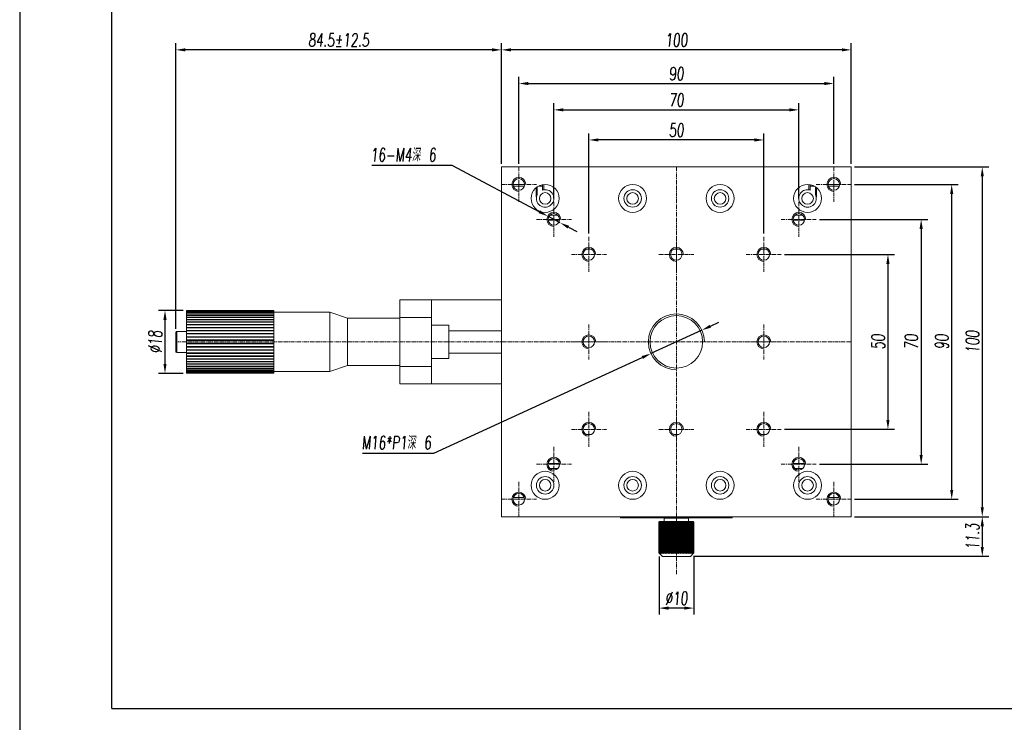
# Model space of a CAD drawing. Header units: millimetres. Extents: x 14895 to 15336, y 302 to 927.
# Tile 5 of 7: x 14895 to 15176, y 619 to 820. Entities that reach past the tile are written whole.
import ezdxf

# ---------------------------------------------------------------- set-up
doc = ezdxf.new("R2010")
doc.units = ezdxf.units.MM
doc.header["$LTSCALE"] = 0.3
doc.linetypes.add('CENTERX2', pattern=[20.32, 12.7, -2.54, 2.54, -2.54])
for name, color, linetype, lineweight in [('中心线', 5, 'CENTERX2', 13), ('剖面线', 50, 'Continuous', 13), ('外框', 7, 'Continuous', 30), ('标注', 1, 'Continuous', 18), ('螺纹线', 3, 'Continuous', 13)]:
    doc.layers.add(name, color=color, linetype=linetype, lineweight=lineweight)
doc.styles.get("Standard").update_dxf_attribs({"font": 'txt.shx', "width": 0.67, "oblique": 5, "bigfont": 'gbcbig.shx'})
doc.dimstyles.new('1.5', dxfattribs={"dimscale": 1.5, "dimtxt": 2.5, "dimasz": 1.8, "dimexe": 1.25, "dimexo": 0.625, "dimtad": 1, "dimdsep": 46, "dimtxsty": 'Standard', "dimcen": 1.8, "dimadec": 0, "dimazin": 0, "dimtfac": 1, "dimtmove": 0, "dimatfit": 3, "dimfxl": 0, "dimarcsym": 0})
doc.dimstyles.new('1.5$3', dxfattribs={"dimscale": 1.5, "dimtxt": 2.5, "dimasz": 1.8, "dimexe": 1.25, "dimexo": 0.625, "dimtad": 1, "dimtoh": 1, "dimdsep": 46, "dimtxsty": 'Standard', "dimcen": 1.8, "dimadec": 0, "dimazin": 0, "dimtfac": 1, "dimtmove": 0, "dimatfit": 3, "dimfxl": 0, "dimarcsym": 0})

# ---------------------------------------------------------------- blocks, each defined once
blk = doc.blocks.new('Y')
at = {"lineweight": 30}
blk.add_line((-4136.76, 2009.27), (-3862.74, 2009.27), dxfattribs=at)
for points in [[(-3857.44, 2213.99), (-4154.44, 2213.99), (-4154.44, 2003.97)], [(-4136.76, 2009.27), (-4136.76, 2208.69), (-3862.74, 2208.69)]]:
    blk.add_lwpolyline(points, dxfattribs=at)
blk = doc.blocks.new('W')
blk.add_blockref('Y', (0, 0))
blk = doc.blocks.new('*D116')
at = {"layer": 'Defpoints', "color": 0, "ltscale": 0.3}
for p in [(15089.65, 730.82), (15075.11, 724.15)]:
    blk.add_point(p, dxfattribs=at)
at = {"layer": '标注', "color": 0, "lineweight": -2, "ltscale": 0.3}
for p, q in [((15092.1, 731.95), (15094.56, 733.07)), ((15089.65, 730.82), (15075.11, 724.15)), ((15013.1, 695.71), (15072.65, 723.03)), ((14992.64, 695.71), (15013.1, 695.71))]:
    blk.add_line(p, q, dxfattribs=at)
at = {"layer": '标注', "color": 0, "ltscale": 0.3}
for points in [[(15091.92, 732.35), (15092.29, 731.54), (15089.65, 730.82)], [(15072.46, 723.43), (15072.84, 722.62), (15075.11, 724.15)]]:
    blk.add_solid(points, dxfattribs=at)
at = {"layer": '标注', "color": 0, "ltscale": 0.3, "insert": (15002.4, 698.67), "char_height": 3.75, "attachment_point": 5}
blk.add_mtext('M16*P1深 6', dxfattribs=at)
blk = doc.blocks.new('*D119')
at = {"layer": 'Defpoints', "color": 0}
for p in [(15045.61, 763.42), (15049.14, 761.55)]:
    blk.add_point(p, dxfattribs=at)
at = {"layer": '标注', "color": 0, "lineweight": -2}
for p, q in [((14995.4, 777.98), (15018.23, 777.98)), ((15018.23, 777.98), (15043.23, 764.69)), ((15049.14, 761.55), (15045.61, 763.42)), ((15051.53, 760.28), (15053.91, 759.01))]:
    blk.add_line(p, q, dxfattribs=at)
at = {"layer": '标注', "color": 0}
for points in [[(15043.44, 765.09), (15043.02, 764.29), (15045.61, 763.42)], [(15051.74, 760.68), (15051.32, 759.88), (15049.14, 761.55)]]:
    blk.add_solid(points, dxfattribs=at)
at = {"layer": '标注', "color": 0, "insert": (15004.33, 780.93), "char_height": 3.75, "attachment_point": 5}
blk.add_mtext('16-M4深 6', dxfattribs=at)
blk = doc.blocks.new('*D170')
at = {"layer": 'Defpoints', "color": 0}
for p in [(15057.38, 785.2), (15057.38, 757.49), (15107.38, 757.49)]:
    blk.add_point(p, dxfattribs=at)
at = {"layer": '标注', "color": 0, "lineweight": -2}
for p, q in [((15057.38, 758.42), (15057.38, 787.07)), ((15104.68, 785.2), (15060.08, 785.2)), ((15107.38, 758.42), (15107.38, 787.07))]:
    blk.add_line(p, q, dxfattribs=at)
at = {"layer": '标注', "color": 0}
for points in [[(15060.08, 785.65), (15060.08, 784.75), (15057.38, 785.2)], [(15104.68, 785.65), (15104.68, 784.75), (15107.38, 785.2)]]:
    blk.add_solid(points, dxfattribs=at)
at = {"layer": '标注', "color": 0, "insert": (15082.38, 788.01), "char_height": 3.75, "attachment_point": 5}
blk.add_mtext('50', dxfattribs=at)
blk = doc.blocks.new('*D171')
at = {"layer": 'Defpoints', "color": 0}
for p in [(15117.38, 793.8), (15047.38, 767.49), (15117.38, 767.49)]:
    blk.add_point(p, dxfattribs=at)
at = {"layer": '标注', "color": 0, "lineweight": -2}
for p, q in [((15047.38, 768.42), (15047.38, 795.68)), ((15050.08, 793.8), (15114.68, 793.8)), ((15117.38, 768.42), (15117.38, 795.68))]:
    blk.add_line(p, q, dxfattribs=at)
at = {"layer": '标注', "color": 0}
for points in [[(15050.08, 794.25), (15050.08, 793.35), (15047.38, 793.8)], [(15114.68, 794.25), (15114.68, 793.35), (15117.38, 793.8)]]:
    blk.add_solid(points, dxfattribs=at)
at = {"layer": '标注', "color": 0, "insert": (15082.38, 796.62), "char_height": 3.75, "attachment_point": 5}
blk.add_mtext('70', dxfattribs=at)
blk = doc.blocks.new('*D172')
at = {"layer": 'Defpoints', "color": 0}
for p in [(15127.38, 801.33), (15037.38, 777.49), (15127.38, 777.49)]:
    blk.add_point(p, dxfattribs=at)
at = {"layer": '标注', "color": 0, "lineweight": -2}
for p, q in [((15037.38, 778.42), (15037.38, 803.2)), ((15127.38, 778.42), (15127.38, 803.2)), ((15040.08, 801.33), (15124.68, 801.33))]:
    blk.add_line(p, q, dxfattribs=at)
at = {"layer": '标注', "color": 0}
for points in [[(15040.08, 801.78), (15040.08, 800.88), (15037.38, 801.33)], [(15124.68, 801.78), (15124.68, 800.88), (15127.38, 801.33)]]:
    blk.add_solid(points, dxfattribs=at)
at = {"layer": '标注', "color": 0, "insert": (15082.38, 804.14), "char_height": 3.75, "attachment_point": 5}
blk.add_mtext('90', dxfattribs=at)
blk = doc.blocks.new('*D173')
at = {"layer": 'Defpoints', "color": 0}
for p in [(15032.38, 810.95), (15032.38, 777.49), (15132.38, 777.49)]:
    blk.add_point(p, dxfattribs=at)
at = {"layer": '标注', "color": 0, "lineweight": -2}
for p, q in [((15032.38, 778.42), (15032.38, 812.83)), ((15129.68, 810.95), (15035.08, 810.95)), ((15132.38, 778.42), (15132.38, 812.83))]:
    blk.add_line(p, q, dxfattribs=at)
at = {"layer": '标注', "color": 0}
for points in [[(15035.08, 811.4), (15035.08, 810.5), (15032.38, 810.95)], [(15129.68, 811.4), (15129.68, 810.5), (15132.38, 810.95)]]:
    blk.add_solid(points, dxfattribs=at)
at = {"layer": '标注', "color": 0, "insert": (15082.38, 813.77), "char_height": 3.75, "attachment_point": 5}
blk.add_mtext('100', dxfattribs=at)
blk = doc.blocks.new('*D174')
at = {"layer": 'Defpoints', "color": 0}
for p in [(14939.38, 810.95), (15032.38, 777.49), (14939.38, 730.29)]:
    blk.add_point(p, dxfattribs=at)
at = {"layer": '剖面线', "color": 0, "lineweight": -2}
for p, q in [((14939.38, 731.22), (14939.38, 812.83)), ((15029.68, 810.95), (14942.08, 810.95)), ((15032.38, 778.42), (15032.38, 812.83))]:
    blk.add_line(p, q, dxfattribs=at)
at = {"layer": '剖面线', "color": 0}
for points in [[(14942.08, 811.4), (14942.08, 810.5), (14939.38, 810.95)], [(15029.68, 811.4), (15029.68, 810.5), (15032.38, 810.95)]]:
    blk.add_solid(points, dxfattribs=at)
at = {"layer": '剖面线', "color": 0, "insert": (14985.88, 813.77), "char_height": 3.75, "attachment_point": 5}
blk.add_mtext('84.5%%P12.5', dxfattribs=at)
blk = doc.blocks.new('*D175')
at = {"layer": 'Defpoints', "color": 0}
for p in [(15112.38, 752.49), (15112.38, 702.49), (15142.85, 702.49)]:
    blk.add_point(p, dxfattribs=at)
at = {"layer": '标注', "color": 0, "lineweight": -2}
for p, q in [((15113.32, 752.49), (15144.72, 752.49)), ((15142.85, 749.79), (15142.85, 705.19)), ((15113.32, 702.49), (15144.72, 702.49))]:
    blk.add_line(p, q, dxfattribs=at)
at = {"layer": '标注', "color": 0}
for points in [[(15142.4, 749.79), (15143.3, 749.79), (15142.85, 752.49)], [(15142.4, 705.19), (15143.3, 705.19), (15142.85, 702.49)]]:
    blk.add_solid(points, dxfattribs=at)
at = {"layer": '标注', "color": 0, "insert": (15140.04, 727.49), "char_height": 3.75, "attachment_point": 5, "rotation": 90}
blk.add_mtext('50', dxfattribs=at)
blk = doc.blocks.new('*D176')
at = {"layer": 'Defpoints', "color": 0}
for p in [(15122.38, 762.49), (15122.38, 692.49), (15152.34, 692.49)]:
    blk.add_point(p, dxfattribs=at)
at = {"layer": '标注', "color": 0, "lineweight": -2}
for p, q in [((15123.32, 762.49), (15154.21, 762.49)), ((15152.34, 759.79), (15152.34, 695.19)), ((15123.32, 692.49), (15154.21, 692.49))]:
    blk.add_line(p, q, dxfattribs=at)
at = {"layer": '标注', "color": 0}
for points in [[(15151.89, 759.79), (15152.79, 759.79), (15152.34, 762.49)], [(15151.89, 695.19), (15152.79, 695.19), (15152.34, 692.49)]]:
    blk.add_solid(points, dxfattribs=at)
at = {"layer": '标注', "color": 0, "insert": (15149.52, 727.49), "char_height": 3.75, "attachment_point": 5, "rotation": 90}
blk.add_mtext('70', dxfattribs=at)
blk = doc.blocks.new('*D177')
at = {"layer": 'Defpoints', "color": 0}
for p in [(15132.38, 772.49), (15161.07, 772.49), (15132.38, 682.49)]:
    blk.add_point(p, dxfattribs=at)
at = {"layer": '标注', "color": 0, "lineweight": -2}
for p, q in [((15133.32, 772.49), (15162.95, 772.49)), ((15161.07, 685.19), (15161.07, 769.79)), ((15133.32, 682.49), (15162.95, 682.49))]:
    blk.add_line(p, q, dxfattribs=at)
at = {"layer": '标注', "color": 0}
for points in [[(15160.62, 769.79), (15161.52, 769.79), (15161.07, 772.49)], [(15160.62, 685.19), (15161.52, 685.19), (15161.07, 682.49)]]:
    blk.add_solid(points, dxfattribs=at)
at = {"layer": '标注', "color": 0, "insert": (15158.26, 727.49), "char_height": 3.75, "attachment_point": 5, "rotation": 90}
blk.add_mtext('90', dxfattribs=at)
blk = doc.blocks.new('*D178')
at = {"layer": 'Defpoints', "color": 0}
for p in [(15132.38, 777.49), (15132.38, 677.49), (15169.81, 677.49)]:
    blk.add_point(p, dxfattribs=at)
at = {"layer": '标注', "color": 0, "lineweight": -2}
for p, q in [((15133.32, 777.49), (15171.69, 777.49)), ((15169.81, 774.79), (15169.81, 680.19)), ((15133.32, 677.49), (15171.69, 677.49))]:
    blk.add_line(p, q, dxfattribs=at)
at = {"layer": '标注', "color": 0}
for points in [[(15169.36, 774.79), (15170.26, 774.79), (15169.81, 777.49)], [(15169.36, 680.19), (15170.26, 680.19), (15169.81, 677.49)]]:
    blk.add_solid(points, dxfattribs=at)
at = {"layer": '标注', "color": 0, "insert": (15167, 727.49), "char_height": 3.75, "attachment_point": 5, "rotation": 90}
blk.add_mtext('100', dxfattribs=at)
blk = doc.blocks.new('*D179')
at = {"layer": 'Defpoints', "color": 0}
for p in [(15132.38, 677.49), (15086.38, 666.19), (15169.81, 666.19)]:
    blk.add_point(p, dxfattribs=at)
at = {"layer": '标注', "color": 0, "lineweight": -2}
for p, q in [((15133.32, 677.49), (15171.69, 677.49)), ((15169.81, 674.79), (15169.81, 668.89)), ((15087.32, 666.19), (15171.69, 666.19))]:
    blk.add_line(p, q, dxfattribs=at)
at = {"layer": '标注', "color": 0}
for points in [[(15169.36, 674.79), (15170.26, 674.79), (15169.81, 677.49)], [(15169.36, 668.89), (15170.26, 668.89), (15169.81, 666.19)]]:
    blk.add_solid(points, dxfattribs=at)
at = {"layer": '标注', "color": 0, "insert": (15167, 671.84), "char_height": 3.75, "attachment_point": 5, "rotation": 90}
blk.add_mtext('11.3', dxfattribs=at)
blk = doc.blocks.new('*D182')
at = {"layer": 'Defpoints', "color": 0}
for p in [(14942.38, 736.48), (14936.24, 718.49), (14942.38, 718.49)]:
    blk.add_point(p, dxfattribs=at)
at = {"layer": '标注', "color": 0, "lineweight": -2}
for p, q in [((14941.44, 736.48), (14934.36, 736.48)), ((14936.24, 733.78), (14936.24, 721.19)), ((14941.44, 718.49), (14934.36, 718.49))]:
    blk.add_line(p, q, dxfattribs=at)
at = {"layer": '标注', "color": 0}
for points in [[(14935.79, 733.78), (14936.69, 733.78), (14936.24, 736.48)], [(14935.79, 721.19), (14936.69, 721.19), (14936.24, 718.49)]]:
    blk.add_solid(points, dxfattribs=at)
at = {"layer": '标注', "color": 0, "insert": (14933.43, 727.49), "char_height": 3.75, "attachment_point": 5, "rotation": 90}
blk.add_mtext('%%C18', dxfattribs=at)
blk = doc.blocks.new('*D183')
at = {"layer": 'Defpoints', "color": 0}
for p in [(15077.44, 667.12), (15087.38, 667.19), (15077.44, 651.39)]:
    blk.add_point(p, dxfattribs=at)
at = {"layer": '标注', "color": 0, "lineweight": -2}
for p, q in [((15077.44, 666.18), (15077.44, 649.52)), ((15087.38, 666.25), (15087.38, 649.52)), ((15084.68, 651.39), (15080.14, 651.39))]:
    blk.add_line(p, q, dxfattribs=at)
at = {"layer": '标注', "color": 0}
for points in [[(15080.14, 651.84), (15080.14, 650.94), (15077.44, 651.39)], [(15084.68, 651.84), (15084.68, 650.94), (15087.38, 651.39)]]:
    blk.add_solid(points, dxfattribs=at)
at = {"layer": '标注', "color": 0, "insert": (15082.41, 654.21), "char_height": 3.75, "attachment_point": 5}
blk.add_mtext('%%C10', dxfattribs=at)
blk = doc.blocks.new('GT')
at = {"color": 7, "linetype": 'Continuous', "lineweight": 15}
for p, q in [((889.82, 513.93), (889.82, 519.53)), ((892.82, 519.73), (890.02, 519.73)), ((890.02, 513.73), (892.82, 513.73))]:
    blk.add_line(p, q, dxfattribs=at)
at = {"color": 8, "linetype": 'Continuous', "lineweight": 15}
for p, q in [((890.02, 519.73), (890.02, 513.75)), ((890.02, 513.75), (890.02, 513.73))]:
    blk.add_line(p, q, dxfattribs=at)
at = {"color": 7, "linetype": 'Continuous', "lineweight": 15}
for centre, start, end in [((890.02, 519.53), 90, 180), ((890.02, 513.93), 180, 270)]:
    blk.add_arc(centre, 0.2, start, end, dxfattribs=at)

msp = doc.modelspace()

# ---------------------------------------------------------------- linework, layer by layer
at = {"color": 7, "linetype": 'Continuous', "lineweight": 15}
for p, q in [((15032.378, 677.486), (15032.378, 777.486)), ((15132.378, 777.486), (15032.378, 777.486)), ((15132.378, 677.486), (15132.378, 777.486)), ((15037.378, 772.486), (15035.728, 772.486)), ((15035.805, 771.986), (15038.95, 771.986)), ((15039.028, 772.486), (15037.378, 772.486)), ((15042.281, 768.986), (15042.281, 771.528)), ((15042.628, 771.793), (15042.628, 769.575)), ((15042.941, 771.986), (15044.128, 771.986)), ((15044.128, 770.87), (15044.128, 772.415)), ((15044.474, 772.465), (15044.474, 770.953)), ((15120.281, 770.953), (15120.281, 772.465)), ((15120.628, 772.415), (15120.628, 770.87)), ((15120.628, 771.986), (15121.814, 771.986)), ((15122.128, 769.575), (15122.128, 771.793)), ((15122.474, 771.528), (15122.474, 768.986)), ((15127.378, 772.486), (15125.728, 772.486)), ((15125.805, 771.986), (15128.95, 771.986)), ((15129.028, 772.486), (15127.378, 772.486)), ((15042.415, 768.916), (15042.281, 768.986)), ((15042.628, 769.575), (15042.428, 768.986)), ((15122.327, 768.986), (15122.128, 769.575)), ((15046.245, 763.686), (15048.51, 763.686)), ((15116.245, 763.686), (15118.51, 763.686)), ((15045.74, 762.286), (15049.016, 762.286)), ((15115.74, 762.286), (15119.016, 762.286)), ((15056.69, 753.986), (15058.065, 753.986)), ((15081.69, 753.986), (15083.065, 753.986)), ((15106.69, 753.986), (15108.065, 753.986)), ((15003.378, 739.486), (15012.378, 739.486)), ((15003.378, 734.486), (15003.378, 739.486)), ((15012.378, 739.486), (15012.378, 734.486)), ((15012.378, 739.486), (15032.378, 739.486)), ((14967.378, 736.477), (14942.378, 736.477)), ((14942.378, 736.477), (14942.378, 736.469)), ((14967.378, 736.469), (14942.378, 736.469)), ((14942.378, 736.469), (14942.378, 736.386)), ((14967.378, 736.386), (14942.378, 736.386)), ((14942.378, 736.386), (14942.378, 736.363)), ((14967.378, 736.363), (14942.378, 736.363)), ((14942.378, 736.363), (14942.378, 736.197)), ((14967.378, 736.197), (14942.378, 736.197)), ((14942.378, 736.197), (14942.378, 736.16)), ((14967.378, 736.16), (14942.378, 736.16)), ((14942.378, 736.16), (14942.378, 735.913)), ((14967.378, 735.913), (14942.378, 735.913)), ((14942.378, 735.913), (14942.378, 735.862)), ((14967.378, 735.862), (14942.378, 735.862)), ((14942.378, 735.862), (14942.378, 735.537)), ((14967.378, 735.537), (14942.378, 735.537)), ((14942.378, 735.537), (14942.378, 735.472)), ((14967.378, 735.472), (14942.378, 735.472)), ((14942.378, 735.472), (14942.378, 735.072)), ((14967.378, 735.072), (14942.378, 735.072)), ((14942.378, 735.072), (14942.378, 734.995)), ((14967.378, 734.995), (14942.378, 734.995)), ((14942.378, 734.995), (14942.378, 734.524)), ((14967.378, 734.524), (14942.378, 734.524)), ((14942.378, 734.524), (14942.378, 734.435)), ((14967.378, 734.435), (14942.378, 734.435)), ((14942.378, 734.435), (14942.378, 733.9)), ((14967.378, 736.477), (14967.378, 736.469)), ((14967.378, 736.386), (14967.378, 736.469)), ((14967.378, 736.386), (14967.378, 736.363)), ((14967.378, 736.197), (14967.378, 736.363)), ((14967.378, 736.197), (14967.378, 736.16)), ((14967.378, 735.913), (14967.378, 736.16)), ((14983.378, 735.986), (14967.378, 735.986)), ((14967.378, 735.913), (14967.378, 735.862)), ((14967.378, 735.537), (14967.378, 735.862)), ((14967.378, 735.537), (14967.378, 735.472)), ((14967.378, 735.072), (14967.378, 735.472)), ((14967.378, 735.072), (14967.378, 734.995)), ((14967.378, 734.524), (14967.378, 734.995)), ((14967.378, 734.524), (14967.378, 734.435)), ((14967.378, 733.9), (14967.378, 734.435)), ((14988.378, 734.286), (14983.378, 735.986)), ((14983.378, 735.986), (14983.378, 727.486)), ((15012.378, 734.486), (15003.378, 734.486)), ((15003.378, 734.486), (15003.378, 720.486)), ((15012.378, 734.486), (15012.378, 720.486)), ((14967.378, 733.9), (14942.378, 733.9)), ((14942.378, 733.9), (14942.378, 733.799)), ((14967.378, 733.799), (14942.378, 733.799)), ((14942.378, 733.799), (14942.378, 733.205)), ((14967.378, 733.205), (14942.378, 733.205)), ((14942.378, 733.205), (14942.378, 733.094)), ((14967.378, 733.094), (14942.378, 733.094)), ((14942.378, 733.094), (14942.378, 732.447)), ((14967.378, 732.447), (14942.378, 732.447)), ((14942.378, 732.447), (14942.378, 732.327)), ((14967.378, 732.327), (14942.378, 732.327)), ((14942.378, 732.327), (14942.378, 731.635)), ((14967.378, 731.635), (14942.378, 731.635)), ((14942.378, 731.635), (14942.378, 731.508)), ((14967.378, 733.9), (14967.378, 733.799)), ((14967.378, 733.205), (14967.378, 733.799)), ((14967.378, 733.205), (14967.378, 733.094)), ((14967.378, 732.447), (14967.378, 733.094)), ((14967.378, 732.447), (14967.378, 732.327)), ((14967.378, 731.635), (14967.378, 732.327)), ((14967.378, 731.635), (14967.378, 731.508)), ((15003.378, 734.286), (14988.378, 734.286)), ((14988.378, 734.286), (14988.378, 727.486)), ((15017.378, 732.286), (15012.378, 732.286)), ((15017.378, 732.286), (15017.378, 727.486)), ((14967.378, 731.508), (14942.378, 731.508)), ((14942.378, 731.508), (14942.378, 730.777)), ((14967.378, 730.777), (14942.378, 730.777)), ((14942.378, 730.777), (14942.378, 730.644)), ((14967.378, 730.644), (14942.378, 730.644)), ((14942.378, 730.644), (14942.378, 729.884)), ((14967.378, 729.884), (14942.378, 729.884)), ((14942.378, 729.884), (14942.378, 729.746)), ((14967.378, 729.746), (14942.378, 729.746)), ((14942.378, 729.746), (14942.378, 728.964)), ((14967.378, 728.964), (14942.378, 728.964)), ((14942.378, 728.964), (14942.378, 728.823)), ((14967.378, 728.823), (14942.378, 728.823)), ((14942.378, 728.823), (14942.378, 728.028)), ((14967.378, 730.777), (14967.378, 731.508)), ((14967.378, 730.777), (14967.378, 730.644)), ((14967.378, 729.884), (14967.378, 730.644)), ((14967.378, 729.884), (14967.378, 729.746)), ((14967.378, 728.964), (14967.378, 729.746)), ((14967.378, 728.964), (14967.378, 728.823)), ((14967.378, 728.028), (14967.378, 728.823)), ((15032.378, 730.686), (15017.378, 730.686)), ((14967.378, 728.028), (14942.378, 728.028)), ((14942.378, 728.028), (14942.378, 727.885)), ((14967.378, 727.885), (14942.378, 727.885)), ((14942.378, 727.885), (14942.378, 727.086)), ((14967.378, 727.086), (14942.378, 727.086)), ((14942.378, 727.086), (14942.378, 726.943)), ((14967.378, 726.943), (14942.378, 726.943)), ((14942.378, 726.943), (14942.378, 726.148)), ((14967.378, 726.148), (14942.378, 726.148)), ((14942.378, 726.148), (14942.378, 726.007)), ((14967.378, 726.007), (14942.378, 726.007)), ((14942.378, 726.007), (14942.378, 725.225)), ((14967.378, 728.028), (14967.378, 727.885)), ((14967.378, 727.086), (14967.378, 727.885)), ((14967.378, 727.086), (14967.378, 726.943)), ((14967.378, 726.148), (14967.378, 726.943)), ((14967.378, 726.148), (14967.378, 726.007)), ((14967.378, 725.225), (14967.378, 726.007)), ((14983.378, 727.486), (14983.378, 718.986)), ((14988.378, 727.486), (14988.378, 720.686)), ((15017.378, 727.486), (15017.378, 722.686)), ((14967.378, 725.225), (14942.378, 725.225)), ((14942.378, 725.225), (14942.378, 725.087)), ((14967.378, 725.087), (14942.378, 725.087)), ((14942.378, 725.087), (14942.378, 724.327)), ((14967.378, 724.327), (14942.378, 724.327)), ((14942.378, 724.327), (14942.378, 724.194)), ((14967.378, 724.194), (14942.378, 724.194)), ((14942.378, 724.194), (14942.378, 723.463)), ((14967.378, 723.463), (14942.378, 723.463)), ((14942.378, 723.463), (14942.378, 723.336)), ((14967.378, 723.336), (14942.378, 723.336)), ((14942.378, 723.336), (14942.378, 722.644)), ((14967.378, 725.225), (14967.378, 725.087)), ((14967.378, 724.327), (14967.378, 725.087)), ((14967.378, 724.327), (14967.378, 724.194)), ((14967.378, 723.463), (14967.378, 724.194)), ((14967.378, 723.463), (14967.378, 723.336)), ((14967.378, 722.644), (14967.378, 723.336)), ((15017.378, 724.286), (15032.378, 724.286)), ((14967.378, 722.644), (14942.378, 722.644)), ((14942.378, 722.644), (14942.378, 722.524)), ((14967.378, 722.524), (14942.378, 722.524)), ((14942.378, 722.524), (14942.378, 721.877)), ((14967.378, 721.877), (14942.378, 721.877)), ((14942.378, 721.877), (14942.378, 721.767)), ((14967.378, 721.767), (14942.378, 721.767)), ((14942.378, 721.767), (14942.378, 721.172)), ((14967.378, 721.172), (14942.378, 721.172)), ((14942.378, 721.172), (14942.378, 721.071)), ((14967.378, 721.071), (14942.378, 721.071)), ((14942.378, 721.071), (14942.378, 720.536)), ((14967.378, 720.536), (14942.378, 720.536)), ((14942.378, 720.536), (14942.378, 720.447)), ((14967.378, 720.447), (14942.378, 720.447)), ((14942.378, 720.447), (14942.378, 719.977)), ((14967.378, 722.644), (14967.378, 722.524)), ((14967.378, 721.877), (14967.378, 722.524)), ((14967.378, 721.877), (14967.378, 721.767)), ((14967.378, 721.172), (14967.378, 721.767)), ((14967.378, 721.172), (14967.378, 721.071)), ((14967.378, 720.536), (14967.378, 721.071)), ((14967.378, 720.536), (14967.378, 720.447)), ((14967.378, 719.977), (14967.378, 720.447)), ((14983.378, 718.986), (14988.378, 720.686)), ((14988.378, 720.686), (15003.378, 720.686)), ((15003.378, 720.486), (15012.378, 720.486)), ((15003.378, 715.486), (15003.378, 720.486)), ((15012.378, 722.686), (15017.378, 722.686)), ((15012.378, 720.486), (15012.378, 715.486)), ((14967.378, 719.977), (14942.378, 719.977)), ((14942.378, 719.977), (14942.378, 719.899)), ((14967.378, 719.899), (14942.378, 719.899)), ((14942.378, 719.899), (14942.378, 719.499)), ((14967.378, 719.499), (14942.378, 719.499)), ((14942.378, 719.499), (14942.378, 719.434)), ((14967.378, 719.434), (14942.378, 719.434)), ((14942.378, 719.434), (14942.378, 719.109)), ((14967.378, 719.109), (14942.378, 719.109)), ((14942.378, 719.109), (14942.378, 719.058)), ((14967.378, 719.058), (14942.378, 719.058)), ((14942.378, 719.058), (14942.378, 718.811)), ((14967.378, 718.811), (14942.378, 718.811)), ((14942.378, 718.811), (14942.378, 718.774)), ((14967.378, 718.774), (14942.378, 718.774)), ((14942.378, 718.774), (14942.378, 718.608)), ((14967.378, 718.608), (14942.378, 718.608)), ((14942.378, 718.608), (14942.378, 718.585)), ((14967.378, 718.585), (14942.378, 718.585)), ((14942.378, 718.585), (14942.378, 718.502)), ((14967.378, 718.502), (14942.378, 718.502)), ((14942.378, 718.502), (14942.378, 718.494)), ((14967.378, 718.494), (14942.378, 718.494)), ((14967.378, 719.977), (14967.378, 719.899)), ((14967.378, 719.499), (14967.378, 719.899)), ((14967.378, 719.499), (14967.378, 719.434)), ((14967.378, 719.109), (14967.378, 719.434)), ((14967.378, 719.109), (14967.378, 719.058)), ((14967.378, 718.811), (14967.378, 719.058)), ((14967.378, 718.986), (14983.378, 718.986)), ((14967.378, 718.811), (14967.378, 718.774)), ((14967.378, 718.608), (14967.378, 718.774)), ((14967.378, 718.608), (14967.378, 718.585)), ((14967.378, 718.502), (14967.378, 718.585)), ((14967.378, 718.502), (14967.378, 718.494)), ((15012.378, 715.486), (15003.378, 715.486)), ((15012.378, 715.486), (15032.378, 715.486)), ((15058.065, 700.986), (15056.69, 700.986)), ((15083.065, 700.986), (15081.69, 700.986)), ((15108.065, 700.986), (15106.69, 700.986)), ((15049.016, 692.686), (15045.74, 692.686)), ((15119.016, 692.686), (15115.74, 692.686)), ((15048.51, 691.286), (15046.245, 691.286)), ((15118.51, 691.286), (15116.245, 691.286)), ((15038.95, 682.986), (15035.805, 682.986)), ((15128.95, 682.986), (15125.805, 682.986)), ((15132.378, 677.486), (15032.378, 677.486)), ((15066.378, 677.186), (15066.378, 677.486)), ((15068.378, 677.186), (15066.378, 677.186)), ((15068.378, 677.486), (15068.378, 677.186)), ((15068.378, 677.186), (15096.378, 677.186)), ((15077.378, 675.986), (15077.579, 676.186)), ((15077.378, 667.186), (15077.378, 675.986)), ((15077.579, 676.186), (15077.389, 675.986)), ((15077.399, 675.986), (15077.389, 675.986)), ((15077.389, 667.186), (15077.389, 675.986)), ((15077.399, 675.986), (15077.619, 676.186)), ((15077.399, 667.186), (15077.399, 675.986)), ((15077.578, 676.186), (15077.442, 676.05)), ((15077.619, 676.186), (15077.451, 675.986)), ((15077.475, 675.986), (15077.451, 675.986)), ((15077.451, 667.186), (15077.451, 675.986)), ((15077.475, 675.986), (15077.711, 676.186)), ((15077.475, 667.186), (15077.475, 675.986)), ((15077.711, 676.186), (15077.567, 675.986)), ((15077.604, 675.986), (15077.567, 675.986)), ((15077.567, 667.186), (15077.567, 675.986)), ((15077.578, 676.186), (15077.579, 676.186)), ((15077.579, 676.186), (15077.619, 676.186)), ((15077.604, 675.986), (15077.854, 676.186)), ((15077.604, 667.186), (15077.604, 675.986)), ((15077.619, 676.186), (15077.711, 676.186)), ((15077.711, 676.186), (15077.854, 676.186)), ((15077.854, 676.186), (15077.735, 675.986)), ((15077.786, 675.986), (15077.735, 675.986)), ((15077.735, 667.186), (15077.735, 675.986)), ((15077.786, 675.986), (15078.047, 676.186)), ((15077.786, 667.186), (15077.786, 675.986)), ((15077.854, 676.186), (15078.047, 676.186)), ((15078.047, 676.186), (15077.955, 675.986)), ((15078.017, 675.986), (15077.955, 675.986)), ((15077.955, 667.186), (15077.955, 675.986)), ((15078.017, 675.986), (15078.287, 676.186)), ((15078.017, 667.186), (15078.017, 675.986)), ((15078.047, 676.186), (15078.287, 676.186)), ((15078.287, 676.186), (15078.223, 675.986)), ((15078.297, 675.986), (15078.223, 675.986)), ((15078.223, 667.186), (15078.223, 675.986)), ((15078.287, 676.186), (15078.572, 676.186)), ((15078.297, 675.986), (15078.572, 676.186)), ((15078.297, 667.186), (15078.297, 675.986)), ((15078.572, 676.186), (15078.536, 675.986)), ((15078.622, 675.986), (15078.536, 675.986)), ((15078.536, 667.186), (15078.536, 675.986)), ((15078.572, 676.186), (15078.899, 676.186)), ((15078.622, 675.986), (15078.899, 676.186)), ((15078.622, 667.186), (15078.622, 675.986)), ((15078.978, 677.186), (15078.878, 677.086)), ((15078.878, 677.086), (15078.878, 676.186)), ((15085.878, 677.086), (15078.878, 677.086)), ((15078.899, 676.186), (15078.892, 675.986)), ((15078.987, 675.986), (15078.892, 675.986)), ((15078.892, 667.186), (15078.892, 675.986)), ((15078.899, 676.186), (15079.264, 676.186)), ((15078.987, 675.986), (15079.264, 676.186)), ((15078.987, 667.186), (15078.987, 675.986)), ((15079.264, 676.186), (15079.286, 675.986)), ((15079.264, 676.186), (15079.663, 676.186)), ((15079.264, 666.986), (15079.264, 676.186)), ((15079.39, 675.986), (15079.286, 675.986)), ((15079.286, 667.186), (15079.286, 675.986)), ((15079.39, 675.986), (15079.663, 676.186)), ((15079.39, 667.186), (15079.39, 675.986)), ((15079.663, 676.186), (15079.713, 675.986)), ((15079.663, 676.186), (15080.091, 676.186)), ((15079.663, 666.986), (15079.663, 676.186)), ((15079.825, 675.986), (15079.713, 675.986)), ((15079.713, 667.186), (15079.713, 675.986)), ((15079.825, 675.986), (15080.091, 676.186)), ((15079.825, 667.186), (15079.825, 675.986)), ((15080.091, 676.186), (15080.17, 675.986)), ((15080.091, 676.186), (15080.545, 676.186)), ((15080.091, 666.986), (15080.091, 676.186)), ((15080.289, 675.986), (15080.17, 675.986)), ((15080.17, 667.186), (15080.17, 675.986)), ((15080.289, 675.986), (15080.545, 676.186)), ((15080.289, 667.186), (15080.289, 675.986)), ((15080.545, 676.186), (15080.651, 675.986)), ((15080.545, 676.186), (15081.019, 676.186)), ((15080.545, 666.986), (15080.545, 676.186)), ((15080.775, 675.986), (15080.651, 675.986)), ((15080.651, 667.186), (15080.651, 675.986)), ((15080.775, 675.986), (15081.019, 676.186)), ((15080.775, 667.186), (15080.775, 675.986)), ((15081.019, 676.186), (15081.151, 675.986)), ((15081.019, 676.186), (15081.507, 676.186)), ((15081.019, 666.986), (15081.019, 676.186)), ((15081.279, 675.986), (15081.151, 675.986)), ((15081.151, 667.186), (15081.151, 675.986)), ((15081.279, 675.986), (15081.507, 676.186)), ((15081.279, 667.186), (15081.279, 675.986)), ((15081.507, 676.186), (15081.665, 675.986)), ((15081.507, 676.186), (15082.005, 676.186)), ((15081.507, 666.986), (15081.507, 676.186)), ((15081.795, 675.986), (15081.665, 675.986)), ((15081.665, 667.186), (15081.665, 675.986)), ((15081.795, 675.986), (15082.005, 676.186)), ((15081.795, 667.186), (15081.795, 675.986)), ((15082.005, 676.186), (15082.186, 675.986)), ((15082.005, 676.186), (15082.508, 676.186)), ((15082.005, 666.986), (15082.005, 676.186)), ((15082.317, 675.986), (15082.186, 675.986)), ((15082.186, 667.186), (15082.186, 675.986)), ((15082.317, 675.986), (15082.508, 676.186)), ((15082.317, 667.186), (15082.317, 675.986)), ((15082.508, 676.186), (15082.709, 675.986)), ((15082.508, 676.186), (15083.009, 676.186)), ((15082.508, 666.986), (15082.508, 676.186)), ((15082.84, 675.986), (15082.709, 675.986)), ((15082.709, 667.186), (15082.709, 675.986)), ((15082.84, 675.986), (15083.009, 676.186)), ((15082.84, 667.186), (15082.84, 675.986)), ((15083.009, 666.986), (15083.009, 676.186)), ((15083.009, 676.186), (15083.229, 675.986)), ((15083.009, 676.186), (15083.502, 676.186)), ((15083.358, 675.986), (15083.229, 675.986)), ((15083.229, 667.186), (15083.229, 675.986)), ((15083.358, 675.986), (15083.502, 676.186)), ((15083.358, 667.186), (15083.358, 675.986)), ((15083.502, 666.986), (15083.502, 676.186)), ((15083.502, 676.186), (15083.739, 675.986)), ((15083.502, 676.186), (15083.984, 676.186)), ((15083.865, 675.986), (15083.739, 675.986)), ((15083.739, 667.186), (15083.739, 675.986)), ((15083.865, 675.986), (15083.984, 676.186)), ((15083.865, 667.186), (15083.865, 675.986)), ((15083.984, 666.986), (15083.984, 676.186)), ((15083.984, 676.186), (15084.235, 675.986)), ((15083.984, 676.186), (15084.448, 676.186)), ((15084.356, 675.986), (15084.235, 675.986)), ((15084.235, 667.186), (15084.235, 675.986)), ((15084.356, 675.986), (15084.448, 676.186)), ((15084.356, 667.186), (15084.356, 675.986)), ((15084.448, 666.986), (15084.448, 676.186)), ((15084.448, 676.186), (15084.71, 675.986)), ((15084.448, 676.186), (15084.889, 676.186)), ((15084.825, 675.986), (15084.71, 675.986)), ((15084.71, 667.186), (15084.71, 675.986)), ((15084.825, 675.986), (15084.889, 676.186)), ((15084.825, 667.186), (15084.825, 675.986)), ((15084.889, 666.986), (15084.889, 676.186)), ((15084.889, 676.186), (15085.159, 675.986)), ((15084.889, 676.186), (15085.303, 676.186)), ((15085.267, 675.986), (15085.159, 675.986)), ((15085.159, 667.186), (15085.159, 675.986)), ((15085.267, 675.986), (15085.303, 676.186)), ((15085.267, 667.186), (15085.267, 675.986)), ((15085.303, 666.986), (15085.303, 676.186)), ((15085.303, 676.186), (15085.578, 675.986)), ((15085.303, 676.186), (15085.685, 676.186)), ((15085.678, 675.986), (15085.578, 675.986)), ((15085.578, 667.186), (15085.578, 675.986)), ((15085.678, 675.986), (15085.685, 676.186)), ((15085.678, 667.186), (15085.678, 675.986)), ((15085.685, 666.986), (15085.685, 676.186)), ((15085.685, 676.186), (15085.962, 675.986)), ((15085.685, 676.186), (15086.03, 676.186)), ((15085.878, 677.086), (15085.778, 677.186)), ((15085.878, 676.186), (15085.878, 677.086)), ((15086.052, 675.986), (15085.962, 675.986)), ((15085.962, 667.186), (15085.962, 675.986)), ((15086.052, 675.986), (15086.03, 676.186)), ((15086.03, 676.186), (15086.307, 675.986)), ((15086.03, 676.186), (15086.336, 676.186)), ((15086.052, 667.186), (15086.052, 675.986)), ((15086.387, 675.986), (15086.307, 675.986)), ((15086.307, 667.186), (15086.307, 675.986)), ((15086.387, 675.986), (15086.336, 676.186)), ((15086.336, 676.186), (15086.609, 675.986)), ((15086.336, 676.186), (15086.598, 676.186)), ((15086.387, 667.186), (15086.387, 675.986)), ((15086.677, 675.986), (15086.598, 676.186)), ((15086.598, 676.186), (15086.864, 675.986)), ((15086.598, 676.186), (15086.814, 676.186)), ((15086.677, 675.986), (15086.609, 675.986)), ((15086.609, 667.186), (15086.609, 675.986)), ((15086.677, 667.186), (15086.677, 675.986)), ((15086.92, 675.986), (15086.814, 676.186)), ((15086.814, 676.186), (15087.07, 675.986)), ((15086.814, 676.186), (15086.981, 676.186)), ((15086.92, 675.986), (15086.864, 675.986)), ((15086.864, 667.186), (15086.864, 675.986)), ((15086.92, 667.186), (15086.92, 675.986)), ((15087.114, 675.986), (15086.981, 676.186)), ((15086.981, 676.186), (15087.225, 675.986)), ((15086.981, 676.186), (15087.098, 676.186)), ((15087.07, 667.186), (15087.07, 675.986)), ((15087.114, 675.986), (15087.07, 675.986)), ((15087.255, 675.986), (15087.098, 676.186)), ((15087.098, 676.186), (15087.327, 675.986)), ((15087.098, 676.186), (15087.163, 676.186)), ((15087.114, 667.186), (15087.114, 675.986)), ((15087.344, 675.986), (15087.163, 676.186)), ((15087.163, 676.186), (15087.374, 675.986)), ((15087.163, 676.186), (15087.178, 676.186)), ((15087.314, 676.05), (15087.178, 676.186)), ((15087.255, 675.986), (15087.225, 675.986)), ((15087.225, 667.186), (15087.225, 675.986)), ((15087.255, 667.186), (15087.255, 675.986)), ((15087.377, 675.986), (15087.313, 676.049)), ((15087.344, 675.986), (15087.327, 675.986)), ((15087.327, 667.186), (15087.327, 675.986)), ((15087.344, 667.186), (15087.344, 675.986)), ((15087.377, 675.986), (15087.374, 675.986)), ((15087.374, 667.186), (15087.374, 675.986)), ((15087.377, 667.186), (15087.377, 675.986)), ((15096.378, 677.186), (15096.378, 677.486)), ((15098.378, 677.186), (15096.378, 677.186)), ((15098.378, 677.486), (15098.378, 677.186)), ((15077.579, 666.986), (15077.378, 667.186)), ((15077.389, 667.186), (15077.579, 666.986)), ((15077.389, 667.186), (15077.399, 667.186)), ((15077.619, 666.986), (15077.399, 667.186)), ((15077.442, 667.121), (15078.378, 666.186)), ((15077.451, 667.186), (15077.619, 666.986)), ((15077.451, 667.186), (15077.475, 667.186)), ((15077.711, 666.986), (15077.475, 667.186)), ((15077.567, 667.186), (15077.711, 666.986)), ((15077.567, 667.186), (15077.604, 667.186)), ((15077.854, 666.986), (15077.604, 667.186)), ((15077.735, 667.186), (15077.854, 666.986)), ((15077.735, 667.186), (15077.786, 667.186)), ((15078.047, 666.986), (15077.786, 667.186)), ((15077.955, 667.186), (15078.047, 666.986)), ((15077.955, 667.186), (15078.017, 667.186)), ((15078.287, 666.986), (15078.017, 667.186)), ((15078.223, 667.186), (15078.287, 666.986)), ((15078.223, 667.186), (15078.297, 667.186)), ((15078.572, 666.986), (15078.297, 667.186)), ((15078.536, 667.186), (15078.572, 666.986)), ((15078.536, 667.186), (15078.622, 667.186)), ((15078.899, 666.986), (15078.622, 667.186)), ((15078.892, 667.186), (15078.899, 666.986)), ((15078.892, 667.186), (15078.987, 667.186)), ((15079.264, 666.986), (15078.987, 667.186)), ((15079.286, 667.186), (15079.264, 666.986)), ((15079.286, 667.186), (15079.39, 667.186)), ((15079.663, 666.986), (15079.39, 667.186)), ((15079.713, 667.186), (15079.663, 666.986)), ((15079.713, 667.186), (15079.825, 667.186)), ((15080.091, 666.986), (15079.825, 667.186)), ((15080.17, 667.186), (15080.091, 666.986)), ((15080.17, 667.186), (15080.289, 667.186)), ((15080.545, 666.986), (15080.289, 667.186)), ((15080.651, 667.186), (15080.545, 666.986)), ((15080.651, 667.186), (15080.775, 667.186)), ((15081.019, 666.986), (15080.775, 667.186)), ((15081.151, 667.186), (15081.019, 666.986)), ((15081.151, 667.186), (15081.279, 667.186)), ((15081.507, 666.986), (15081.279, 667.186)), ((15081.665, 667.186), (15081.507, 666.986)), ((15081.665, 667.186), (15081.795, 667.186)), ((15082.005, 666.986), (15081.795, 667.186)), ((15082.186, 667.186), (15082.005, 666.986)), ((15082.186, 667.186), (15082.317, 667.186)), ((15082.508, 666.986), (15082.317, 667.186)), ((15082.709, 667.186), (15082.508, 666.986)), ((15082.709, 667.186), (15082.84, 667.186)), ((15083.009, 666.986), (15082.84, 667.186)), ((15083.229, 667.186), (15083.009, 666.986)), ((15083.229, 667.186), (15083.358, 667.186)), ((15083.502, 666.986), (15083.358, 667.186)), ((15083.739, 667.186), (15083.502, 666.986)), ((15083.739, 667.186), (15083.865, 667.186)), ((15083.984, 666.986), (15083.865, 667.186)), ((15084.235, 667.186), (15083.984, 666.986)), ((15084.235, 667.186), (15084.356, 667.186)), ((15084.448, 666.986), (15084.356, 667.186)), ((15084.71, 667.186), (15084.448, 666.986)), ((15084.71, 667.186), (15084.825, 667.186)), ((15084.889, 666.986), (15084.825, 667.186)), ((15085.159, 667.186), (15084.889, 666.986)), ((15085.159, 667.186), (15085.267, 667.186)), ((15085.303, 666.986), (15085.267, 667.186)), ((15085.578, 667.186), (15085.303, 666.986)), ((15085.578, 667.186), (15085.678, 667.186)), ((15085.685, 666.986), (15085.678, 667.186)), ((15085.962, 667.186), (15085.685, 666.986)), ((15085.962, 667.186), (15086.052, 667.186)), ((15086.03, 666.986), (15086.052, 667.186)), ((15086.307, 667.186), (15086.03, 666.986)), ((15086.307, 667.186), (15086.387, 667.186)), ((15086.336, 666.986), (15086.387, 667.186)), ((15086.609, 667.186), (15086.336, 666.986)), ((15086.378, 666.186), (15087.314, 667.121)), ((15086.598, 666.986), (15086.677, 667.186)), ((15086.864, 667.186), (15086.598, 666.986)), ((15086.609, 667.186), (15086.677, 667.186)), ((15086.814, 666.986), (15086.92, 667.186)), ((15087.07, 667.186), (15086.814, 666.986)), ((15086.864, 667.186), (15086.92, 667.186)), ((15086.981, 666.986), (15087.114, 667.186)), ((15087.225, 667.186), (15086.981, 666.986)), ((15087.07, 667.186), (15087.114, 667.186)), ((15087.098, 666.986), (15087.255, 667.186)), ((15087.327, 667.186), (15087.098, 666.986)), ((15087.163, 666.986), (15087.344, 667.186)), ((15087.374, 667.186), (15087.163, 666.986)), ((15087.225, 667.186), (15087.255, 667.186)), ((15087.313, 667.122), (15087.377, 667.186)), ((15087.327, 667.186), (15087.344, 667.186)), ((15087.374, 667.186), (15087.377, 667.186)), ((15080.85, 666.186), (15078.378, 666.186)), ((15086.378, 666.186), (15080.85, 666.186))]:
    msp.add_line(p, q, dxfattribs=at)
for centre, radius in [((15037.378, 772.486), 1.65), ((15127.378, 772.486), 1.65), ((15044.878, 768.486), 4), ((15069.878, 768.486), 4), ((15094.878, 768.486), 4), ((15119.878, 768.486), 4), ((15044.878, 768.486), 1.65), ((15069.878, 768.486), 2.5), ((15069.878, 768.486), 1.65), ((15094.878, 768.486), 2.5), ((15094.878, 768.486), 1.65), ((15119.878, 768.486), 1.65), ((15047.378, 762.486), 1.65), ((15117.378, 762.486), 1.65), ((15057.378, 752.486), 1.65), ((15082.378, 752.486), 1.65), ((15107.378, 752.486), 1.65), ((15082.378, 727.486), 7.5), ((15057.378, 727.486), 1.65), ((15107.378, 727.486), 1.65), ((15057.378, 702.486), 1.65), ((15082.378, 702.486), 1.65), ((15107.378, 702.486), 1.65), ((15047.378, 692.486), 1.65), ((15117.378, 692.486), 1.65), ((15044.878, 686.486), 4), ((15069.878, 686.486), 4), ((15094.878, 686.486), 4), ((15119.878, 686.486), 4), ((15044.878, 686.486), 2.5), ((15044.878, 686.486), 1.65), ((15069.878, 686.486), 2.5), ((15069.878, 686.486), 1.65), ((15094.878, 686.486), 2.5), ((15094.878, 686.486), 1.65), ((15119.878, 686.486), 2.5), ((15119.878, 686.486), 1.65), ((15037.378, 682.486), 1.65), ((15127.378, 682.486), 1.65)]:
    msp.add_circle(centre, radius, dxfattribs=at)
for centre, start, end in [((15044.878, 768.486), 170.08428, 99.28618), ((15119.878, 768.486), 80.71382, 9.91572)]:
    msp.add_arc(centre, 2.5, start, end, dxfattribs=at)
for points, knots in [([(15044.474, 770.953), (15044.474, 770.953), (15044.429, 770.947), (15044.293, 770.92), (15044.158, 770.88), (15044.128, 770.87)], [0, 0, 0, 0, 0.0047579, 0.7727304, 1, 1, 1, 1]), ([(15120.628, 770.87), (15120.524, 770.898), (15120.374, 770.939), (15120.297, 770.949), (15120.273, 770.952)], [0, 0, 0, 0, 0.6876078, 1, 1, 1, 1]), ([(15122.334, 768.949), (15122.333, 768.956), (15122.331, 768.965), (15122.328, 768.984), (15122.327, 768.986)], [0, 0, 0, 0, 0.9079645, 1, 1, 1, 1]), ([(15122.474, 768.986), (15122.448, 768.972), (15122.403, 768.948), (15122.358, 768.925), (15122.34, 768.916)], [0, 0, 0, 0, 0.5967175, 1, 1, 1, 1])]:
    msp.add_open_spline(points, degree=3, knots=knots, dxfattribs=at)
at = {"layer": '中心线', "ltscale": 0.3}
for p, q in [((15037.378, 777.486), (15037.378, 767.486)), ((15082.378, 777.486), (15082.378, 661.016)), ((15127.378, 777.486), (15127.378, 767.486)), ((15032.378, 772.486), (15042.378, 772.486)), ((15122.378, 772.486), (15132.378, 772.486)), ((15047.378, 767.486), (15047.378, 757.486)), ((15117.378, 767.486), (15117.378, 757.486)), ((15042.378, 762.486), (15052.378, 762.486)), ((15112.378, 762.486), (15122.378, 762.486)), ((15057.378, 757.486), (15057.378, 747.486)), ((15082.378, 757.486), (15082.378, 747.486)), ((15107.378, 757.486), (15107.378, 747.486)), ((15052.378, 752.486), (15062.378, 752.486)), ((15077.378, 752.486), (15087.378, 752.486)), ((15102.378, 752.486), (15112.378, 752.486)), ((15057.378, 732.486), (15057.378, 722.486)), ((15107.378, 732.486), (15107.378, 722.486)), ((15132.378, 727.486), (14939.914, 727.486)), ((15052.378, 727.486), (15062.378, 727.486)), ((15102.378, 727.486), (15112.378, 727.486)), ((15057.378, 707.486), (15057.378, 697.486)), ((15082.378, 707.486), (15082.378, 697.486)), ((15107.378, 707.486), (15107.378, 697.486)), ((15052.378, 702.486), (15062.378, 702.486)), ((15077.378, 702.486), (15087.378, 702.486)), ((15102.378, 702.486), (15112.378, 702.486)), ((15047.378, 697.486), (15047.378, 687.486)), ((15117.378, 697.486), (15117.378, 687.486)), ((15042.378, 692.486), (15052.378, 692.486)), ((15112.378, 692.486), (15122.378, 692.486)), ((15037.378, 687.486), (15037.378, 677.486)), ((15127.378, 687.486), (15127.378, 677.486)), ((15032.378, 682.486), (15042.378, 682.486)), ((15122.378, 682.486), (15132.378, 682.486))]:
    msp.add_line(p, q, dxfattribs=at)
at = {"layer": '螺纹线'}
for centre, radius in [((15037.378, 772.486), 2), ((15127.378, 772.486), 2), ((15047.378, 762.486), 2), ((15117.378, 762.486), 2), ((15057.378, 752.486), 2), ((15082.378, 752.486), 2), ((15107.378, 752.486), 2), ((15082.378, 727.486), 8), ((15057.378, 727.486), 2), ((15107.378, 727.486), 2), ((15057.378, 702.486), 2), ((15082.378, 702.486), 2), ((15107.378, 702.486), 2), ((15047.378, 692.486), 2), ((15117.378, 692.486), 2), ((15037.378, 682.486), 2), ((15127.378, 682.486), 2)]:
    msp.add_arc(centre, radius, 0, 270, dxfattribs=at)

# ---------------------------------------------------------------- block references
at = {"layer": '外框', "lineweight": 25, "xscale": 1.487159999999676, "yscale": 1.487160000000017, "zscale": 1.48716}
msp.add_blockref('W', (21073.028, -2365.421), dxfattribs=at)
at = {"layer": '标注'}
msp.add_blockref('GT', (14049.562, 210.754), dxfattribs=at)

# ---------------------------------------------------------------- dimensions: what is measured, and where the dimension line sits
at = {"layer": '剖面线'}
dim = msp.add_linear_dim(base=(14939.378, 810.953), p1=(15032.378, 777.486), p2=(14939.378, 730.286), text='84.5%%P12.5', dimstyle='1.5', dxfattribs=at)
dim.commit()
dim.dimension.update_dxf_attribs({"geometry": '*D174', "text_midpoint": (14985.878, 813.766)})
at = {"layer": '标注'}
for base, p1, p2, picture, middle in [((15032.378, 810.953), (15132.378, 777.486), (15032.378, 777.486), '*D173', (15082.378, 813.766)), ((15127.378, 801.327), (15037.378, 777.486), (15127.378, 777.486), '*D172', (15082.378, 804.139)), ((15117.378, 793.803), (15047.378, 767.486), (15117.378, 767.486), '*D171', (15082.378, 796.616)), ((15057.378, 785.197), (15107.378, 757.486), (15057.378, 757.486), '*D170', (15082.378, 788.009))]:
    dim = msp.add_linear_dim(base=base, p1=p1, p2=p2, dimstyle='1.5', dxfattribs=at)
    dim.commit()
    dim.dimension.update_dxf_attribs({"geometry": picture, "text_midpoint": middle})
dim = msp.add_diameter_dim_2p(p1=(15049.144, 761.547), p2=(15045.612, 763.424), text='16-M4深 6', dimstyle='1.5$3', dxfattribs=at)
dim.commit()
dim.dimension.update_dxf_attribs({"geometry": '*D119', "text_midpoint": (15004.329, 777.976), "dimtype": 163})
for base, p1, p2, picture, middle in [((15169.812, 677.486), (15132.378, 777.486), (15132.378, 677.486), '*D178', (15166.999, 727.486)), ((15161.074, 772.486), (15132.378, 682.486), (15132.378, 772.486), '*D177', (15158.261, 727.486)), ((15152.335, 692.486), (15122.378, 762.486), (15122.378, 692.486), '*D176', (15149.523, 727.486)), ((15142.848, 702.486), (15112.378, 752.486), (15112.378, 702.486), '*D175', (15140.036, 727.486)), ((15169.812, 666.186), (15132.378, 677.486), (15086.378, 666.186), '*D179', (15166.999, 671.836))]:
    dim = msp.add_linear_dim(base=base, p1=p1, p2=p2, angle=90, dimstyle='1.5', dxfattribs=at)
    dim.commit()
    dim.dimension.update_dxf_attribs({"geometry": picture, "text_midpoint": middle})
dim = msp.add_linear_dim(base=(14936.239, 718.494), p1=(14942.378, 736.477), p2=(14942.378, 718.494), angle=90, text='%%C18', dimstyle='1.5', dxfattribs=at)
dim.commit()
dim.dimension.update_dxf_attribs({"geometry": '*D182', "text_midpoint": (14933.427, 727.486)})
at = {"layer": '标注', "ltscale": 0.3}
dim = msp.add_diameter_dim_2p(p1=(15089.649, 730.82), p2=(15075.106, 724.151), text='M16*P1深 6', dimstyle='1.5$3', dxfattribs=at)
dim.commit()
dim.dimension.update_dxf_attribs({"geometry": '*D116', "text_midpoint": (15002.4, 695.715), "dimtype": 163})
at = {"layer": '标注'}
dim = msp.add_linear_dim(base=(15077.442, 651.395), p1=(15087.377, 667.186), p2=(15077.442, 667.121), text='%%C10', dimstyle='1.5', dxfattribs=at)
dim.commit()
dim.dimension.update_dxf_attribs({"geometry": '*D183', "text_midpoint": (15082.41, 654.207)})

doc.saveas('drawing.dxf')
